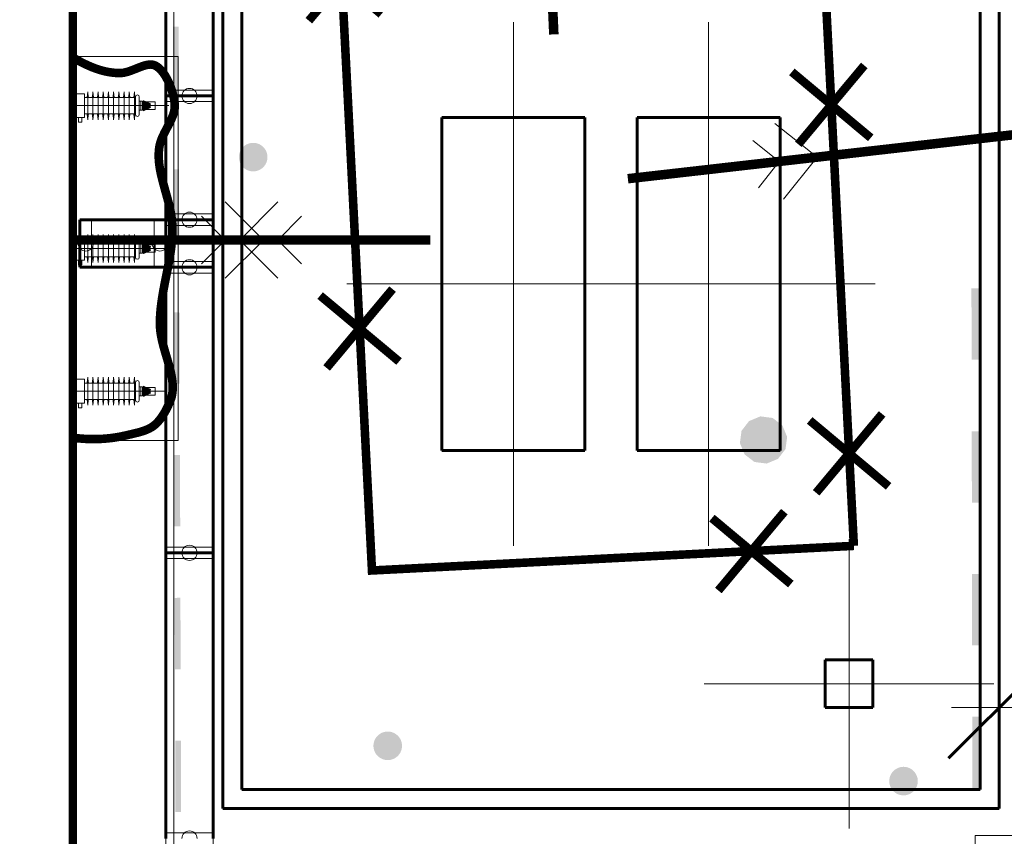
# Model space of a CAD drawing. Header units: millimetres. Extents: x 0 to 420, y 0 to 297.
# Tile 8 of 43: x 93 to 113, y 173 to 191. Entities that reach past the tile are written whole.
import ezdxf

# ---------------------------------------------------------------- set-up
doc = ezdxf.new("R2010")
doc.units = ezdxf.units.MM
for name, pattern in [('K5LT32769', [0]), ('K5LT32772', [0]), ('K5LT_AXLED', [15.063659, 10.563659, -1.5, 1.5, -1.5]), ('K5LT_BASIC', [0]), ('K5LT_DASHED', [6, 4, -2]), ('K5LT_THIN', [0])]:
    doc.linetypes.add(name, pattern=pattern)
for name, color, linetype in [('_К3 (маслоотвод)', 7, 'Continuous'), ('_привязки', 7, 'Continuous'), ('Системный слой', 7, 'Continuous')]:
    doc.layers.add(name, color=color, linetype=linetype)
for name, color, linetype, true_color in [('Демонтаж', 7, 'Continuous', 0x666666), ('План ПС', 7, 'Continuous', 0x666666), ('Существующее оборудование', 7, 'Continuous', 0x7f7f7f), ('Топосъемка', 7, 'Continuous', 0x7f7f7f)]:
    doc.layers.add(name, color=color, linetype=linetype, true_color=true_color)
doc.styles.add('KDIMTEXTSTYLE', font='txt', dxfattribs={"width": 0.96, "oblique": 15, "height": 5})
doc.dimstyles.new('KDIMSTYLE (0.00)', dxfattribs={"dimtxt": 5, "dimasz": 1, "dimexe": 2, "dimexo": 0, "dimgap": 1, "dimtad": 1, "dimlfac": 500, "dimtxsty": 'KDIMTEXTSTYLE', "dimsah": 1, "dimcen": 0, "dimdle": 1, "dimadec": 0, "dimazin": 0, "dimtfac": 0.667, "dimtmove": 0, "dimatfit": 3, "dimfxl": 0, "dimtvp": 1, "dimtolj": 1, "dimtzin": 0, "dimarcsym": 0})

# ---------------------------------------------------------------- blocks, each defined once
blk = doc.blocks.new('U31')
at = {"layer": 'План ПС', "linetype": 'K5LT_AXLED', "lineweight": 18}
for q in [(103.046, 190.462), (99.546, 184.962), (106.546, 184.962), (103.046, 179.462)]:
    blk.add_line((103.046, 184.962), q, dxfattribs=at)
blk = doc.blocks.new('U32')
at = {"layer": 'План ПС', "linetype": 'K5LT_AXLED', "lineweight": 18}
for q in [(107.146, 190.462), (103.646, 184.962), (110.646, 184.962), (107.146, 179.462)]:
    blk.add_line((107.146, 184.962), q, dxfattribs=at)
blk = doc.blocks.new('U33')
at = {"layer": 'План ПС', "linetype": 'K5LT_AXLED', "lineweight": 18}
for q in [(110.096, 179.602), (107.056, 176.562), (110.096, 173.522), (113.136, 176.562)]:
    blk.add_line((110.096, 176.562), q, dxfattribs=at)
blk = doc.blocks.new('U62')
at = {"layer": 'Существующее оборудование', "linetype": 'K5LT_THIN', "lineweight": 18}
blk.add_line((93.797, 229.662), (93.797, 169.515), dxfattribs=at)
blk = doc.blocks.new('U68')
at = {"layer": 'Существующее оборудование', "linetype": 'K5LT_THIN', "lineweight": 18}
for p, q in [((93.803, 189.738), (96.01, 189.738)), ((93.803, 181.676), (93.803, 189.738)), ((96.01, 189.738), (96.01, 181.676)), ((96.01, 181.676), (93.803, 181.676))]:
    blk.add_line(p, q, dxfattribs=at)
blk = doc.blocks.new('U80')
at = {"layer": 'Существующее оборудование', "linetype": 'K5LT_THIN', "lineweight": 18}
for p, q in [((93.802, 187.836), (93.802, 189.554)), ((93.802, 189.554), (93.822, 189.554)), ((93.822, 189.554), (93.822, 187.836)), ((93.822, 187.836), (93.802, 187.836))]:
    blk.add_line(p, q, dxfattribs=at)
blk = doc.blocks.new('U81')
at = {"layer": 'Существующее оборудование', "linetype": 'K5LT_THIN', "lineweight": 18}
for p, q in [((93.802, 184.794), (93.802, 186.615)), ((93.802, 186.615), (93.822, 186.615)), ((93.822, 186.615), (93.822, 184.794)), ((93.822, 184.794), (93.802, 184.794))]:
    blk.add_line(p, q, dxfattribs=at)
blk = doc.blocks.new('U82')
at = {"layer": 'Существующее оборудование', "linetype": 'K5LT_THIN', "lineweight": 18}
for p, q in [((93.802, 181.805), (93.802, 183.662)), ((93.802, 183.662), (93.822, 183.662)), ((93.822, 183.662), (93.822, 181.805)), ((93.822, 181.805), (93.802, 181.805))]:
    blk.add_line(p, q, dxfattribs=at)
blk = doc.blocks.new('U111')
at = {"layer": 'План ПС', "linetype": 'K5LT_THIN', "lineweight": 18}
blk.add_line((95.918, 231.383), (95.918, 167.053), dxfattribs=at)
blk = doc.blocks.new('U115')
at = {"layer": 'План ПС', "linetype": 'K5LT_BASIC', "lineweight": 60}
for p, q in [((101.546, 188.462), (104.546, 188.462)), ((101.546, 181.462), (101.546, 188.462)), ((104.546, 188.462), (104.546, 181.462)), ((104.546, 181.462), (101.546, 181.462))]:
    blk.add_line(p, q, dxfattribs=at)
blk = doc.blocks.new('U116')
at = {"layer": 'План ПС', "linetype": 'K5LT_BASIC', "lineweight": 60}
for p, q in [((105.646, 188.462), (108.646, 188.462)), ((105.646, 181.462), (105.646, 188.462)), ((108.646, 188.462), (108.646, 181.462)), ((108.646, 181.462), (105.646, 181.462))]:
    blk.add_line(p, q, dxfattribs=at)
blk = doc.blocks.new('U162')
at = {"layer": 'План ПС', "linetype": 'K5LT_BASIC', "lineweight": 60}
for p, q in [((95.745, 191.512), (95.745, 188.912)), ((96.745, 188.912), (96.745, 191.512)), ((95.745, 188.912), (96.745, 188.912)), ((96.745, 188.912), (95.745, 188.912)), ((95.745, 188.912), (95.745, 186.312)), ((96.745, 186.312), (96.745, 188.912)), ((93.945, 185.312), (93.945, 186.312)), ((93.945, 186.312), (95.745, 186.312)), ((95.745, 186.312), (96.745, 186.312)), ((95.745, 186.312), (95.745, 185.312)), ((96.745, 185.312), (96.745, 186.312)), ((95.745, 185.312), (93.945, 185.312)), ((95.745, 185.312), (96.745, 185.312)), ((95.745, 179.312), (95.745, 185.312)), ((96.745, 185.312), (96.745, 179.312)), ((96.745, 179.312), (95.745, 179.312)), ((95.745, 179.312), (96.745, 179.312)), ((95.745, 173.312), (95.745, 179.312)), ((96.745, 179.312), (96.745, 173.312))]:
    blk.add_line(p, q, dxfattribs=at)
at = {"layer": 'План ПС', "linetype": 'K5LT_THIN', "lineweight": 18}
for p, q in [((95.745, 189.032), (96.745, 189.032)), ((95.745, 188.792), (95.745, 189.032)), ((96.745, 189.032), (96.745, 188.792)), ((96.745, 188.792), (95.745, 188.792)), ((93.945, 185.312), (93.945, 186.312)), ((93.945, 186.312), (94.185, 186.312)), ((94.185, 186.312), (94.185, 185.312)), ((95.505, 185.312), (95.505, 186.312)), ((95.505, 186.312), (95.745, 186.312)), ((95.745, 186.432), (96.745, 186.432)), ((95.745, 186.192), (95.745, 186.432)), ((95.745, 186.312), (95.745, 185.312)), ((96.745, 186.432), (96.745, 186.192)), ((96.745, 186.192), (95.745, 186.192)), ((94.185, 185.312), (93.945, 185.312)), ((95.745, 185.312), (95.505, 185.312)), ((95.745, 185.432), (96.745, 185.432)), ((95.745, 185.192), (95.745, 185.432)), ((96.745, 185.432), (96.745, 185.192)), ((96.745, 185.192), (95.745, 185.192)), ((95.745, 179.432), (96.745, 179.432)), ((95.745, 179.192), (95.745, 179.432)), ((96.745, 179.432), (96.745, 179.192)), ((96.745, 179.192), (95.745, 179.192)), ((95.745, 173.432), (96.745, 173.432)), ((95.745, 173.192), (95.745, 173.432)), ((96.745, 173.432), (96.745, 173.192))]:
    blk.add_line(p, q, dxfattribs=at)
at = {"layer": 'План ПС', "linetype": 'K5LT_DASHED', "lineweight": 18}
for p, q in [((120.745, 173.372), (112.745, 173.372)), ((112.745, 173.372), (112.745, 172.252))]:
    blk.add_line(p, q, dxfattribs=at)
at = {"layer": 'План ПС', "linetype": 'K5LT_THIN', "lineweight": 18}
for centre, start, end in [((96.245, 188.912), 0, 180), ((96.245, 188.912), 180, 0), ((96.245, 186.312), 0, 180), ((96.245, 186.312), 180, 0), ((94.065, 185.812), 0, 180), ((95.625, 185.812), 0, 180), ((94.065, 185.812), 180, 0), ((95.625, 185.812), 180, 0), ((96.245, 185.312), 0, 180), ((96.245, 185.312), 180, 0), ((96.245, 179.312), 0, 180), ((96.245, 179.312), 180, 0), ((96.245, 173.312), 0, 180)]:
    blk.add_arc(centre, 0.159, start, end, dxfattribs=at)
blk = doc.blocks.new('U165')
at = {"layer": 'Топосъемка'}
blk.add_hatch(color=256, dxfattribs=at).paths.add_polyline_path([(97.688, 187.346), (97.716, 187.358), (97.743, 187.374), (97.768, 187.391), (97.792, 187.412), (97.813, 187.435), (97.831, 187.459), (97.847, 187.486), (97.86, 187.514), (97.871, 187.543), (97.878, 187.573), (97.882, 187.604), (97.883, 187.635), (97.88, 187.666), (97.875, 187.696), (97.866, 187.726), (97.854, 187.755), (97.84, 187.782), (97.822, 187.808), (97.802, 187.831), (97.78, 187.853), (97.756, 187.872), (97.73, 187.889), (97.702, 187.902), (97.673, 187.913), (97.643, 187.921), (97.612, 187.926), (97.581, 187.927), (97.55, 187.925), (97.52, 187.92), (97.49, 187.912), (97.478, 187.908), (97.449, 187.896), (97.422, 187.881), (97.397, 187.863), (97.374, 187.842), (97.353, 187.82), (97.334, 187.795), (97.318, 187.768), (97.305, 187.74), (97.295, 187.711), (97.288, 187.681), (97.284, 187.65), (97.283, 187.619), (97.285, 187.588), (97.291, 187.558), (97.299, 187.528), (97.311, 187.5), (97.326, 187.472), (97.343, 187.447), (97.363, 187.423), (97.385, 187.401), (97.41, 187.382), (97.436, 187.366), (97.463, 187.352), (97.493, 187.341), (97.522, 187.333), (97.553, 187.329), (97.584, 187.327), (97.615, 187.329), (97.646, 187.334), (97.675, 187.342)])
blk = doc.blocks.new('U173')
at = {"layer": 'Топосъемка'}
blk.add_hatch(color=256, dxfattribs=at).paths.add_polyline_path([(100.513, 174.977), (100.541, 174.989), (100.568, 175.004), (100.594, 175.022), (100.617, 175.043), (100.638, 175.065), (100.657, 175.09), (100.673, 175.117), (100.686, 175.145), (100.696, 175.174), (100.703, 175.204), (100.707, 175.235), (100.708, 175.266), (100.705, 175.297), (100.7, 175.327), (100.691, 175.357), (100.68, 175.385), (100.665, 175.413), (100.648, 175.438), (100.628, 175.462), (100.605, 175.484), (100.581, 175.503), (100.555, 175.519), (100.527, 175.533), (100.498, 175.544), (100.468, 175.552), (100.438, 175.556), (100.407, 175.558), (100.376, 175.556), (100.345, 175.551), (100.315, 175.543), (100.303, 175.539), (100.275, 175.527), (100.248, 175.511), (100.222, 175.494), (100.199, 175.473), (100.178, 175.45), (100.159, 175.426), (100.143, 175.399), (100.13, 175.371), (100.12, 175.342), (100.113, 175.312), (100.109, 175.281), (100.108, 175.25), (100.11, 175.219), (100.116, 175.189), (100.125, 175.159), (100.136, 175.13), (100.151, 175.103), (100.168, 175.077), (100.188, 175.054), (100.211, 175.032), (100.235, 175.013), (100.261, 174.996), (100.289, 174.983), (100.318, 174.972), (100.348, 174.964), (100.378, 174.959), (100.409, 174.958), (100.44, 174.96), (100.471, 174.964), (100.501, 174.973)])
blk = doc.blocks.new('U197')
at = {"layer": 'Топосъемка'}
blk.add_hatch(color=256, dxfattribs=at).paths.add_polyline_path([(111.344, 174.236), (111.372, 174.248), (111.399, 174.263), (111.424, 174.281), (111.448, 174.301), (111.469, 174.324), (111.487, 174.349), (111.503, 174.375), (111.517, 174.403), (111.527, 174.433), (111.534, 174.463), (111.538, 174.493), (111.539, 174.524), (111.536, 174.555), (111.531, 174.586), (111.522, 174.615), (111.51, 174.644), (111.496, 174.671), (111.478, 174.697), (111.458, 174.721), (111.436, 174.742), (111.412, 174.762), (111.386, 174.778), (111.358, 174.792), (111.329, 174.803), (111.299, 174.811), (111.268, 174.815), (111.237, 174.817), (111.206, 174.815), (111.176, 174.81), (111.146, 174.802), (111.134, 174.798), (111.105, 174.785), (111.078, 174.77), (111.053, 174.752), (111.03, 174.732), (111.009, 174.709), (110.99, 174.684), (110.974, 174.658), (110.961, 174.63), (110.951, 174.601), (110.944, 174.57), (110.94, 174.54), (110.939, 174.509), (110.941, 174.478), (110.947, 174.447), (110.956, 174.418), (110.967, 174.389), (110.982, 174.362), (110.999, 174.336), (111.019, 174.312), (111.041, 174.291), (111.066, 174.272), (111.092, 174.255), (111.12, 174.241), (111.149, 174.23), (111.179, 174.223), (111.209, 174.218), (111.24, 174.217), (111.271, 174.218), (111.302, 174.223), (111.332, 174.231)])
blk = doc.blocks.new('U232')
at = {"layer": 'Топосъемка'}
blk.add_hatch(color=256, dxfattribs=at).paths.add_polyline_path([(108.234, 182.18), (107.995, 182.081), (107.837, 181.876), (107.803, 181.619), (107.902, 181.38), (108.108, 181.222), (108.364, 181.188), (108.603, 181.287), (108.761, 181.493), (108.795, 181.749), (108.696, 181.988), (108.491, 182.146)])
blk = doc.blocks.new('U261')
at = {"layer": 'Топосъемка', "linetype": 'K5LT32772', "lineweight": 20}
for p, q in [((109.425, 187.627), (108.539, 188.331)), ((108.076, 187.976), (108.63, 187.536)), ((105.947, 187.23), (109.425, 187.627)), ((108.63, 187.536), (108.19, 186.983)), ((108.72, 186.741), (109.425, 187.627))]:
    blk.add_line(p, q, dxfattribs=at)
blk = doc.blocks.new('U263')
at = {"layer": 'Топосъемка', "linetype": 'K5LT32772', "lineweight": 20}
for p, q in [((96.996, 186.685), (97.796, 185.885)), ((96.996, 185.885), (96.496, 186.385)), ((94.296, 185.885), (97.796, 185.885)), ((96.496, 185.385), (96.996, 185.885)), ((97.796, 185.885), (96.996, 185.085))]:
    blk.add_line(p, q, dxfattribs=at)
blk = doc.blocks.new('U264')
at = {"layer": 'Топосъемка', "linetype": 'K5LT32772', "lineweight": 20}
for p, q in [((98.1, 186.685), (97.3, 185.885)), ((98.1, 185.885), (98.6, 186.385)), ((97.3, 185.885), (98.1, 185.085)), ((100.8, 185.885), (97.3, 185.885)), ((98.6, 185.385), (98.1, 185.885))]:
    blk.add_line(p, q, dxfattribs=at)
blk = doc.blocks.new('U327')
at = {"layer": 'План ПС', "linetype": 'K5LT_BASIC', "lineweight": 60}
for p, q in [((96.945, 195.341), (113.245, 195.341)), ((96.945, 173.941), (96.945, 195.341)), ((113.245, 195.341), (113.245, 173.941)), ((113.245, 173.941), (96.945, 173.941))]:
    blk.add_line(p, q, dxfattribs=at)
blk = doc.blocks.new('U329')
at = {"layer": 'План ПС', "linetype": 'K5LT_AXLED', "lineweight": 18}
for q in [(110.096, 179.062), (107.596, 176.562), (112.596, 176.562), (110.096, 174.062)]:
    blk.add_line((110.096, 176.562), q, dxfattribs=at)
at = {"layer": 'План ПС', "linetype": 'K5LT_BASIC', "lineweight": 60}
for p, q in [((110.596, 177.062), (109.596, 177.062)), ((109.596, 177.062), (109.596, 176.062)), ((110.596, 176.062), (110.596, 177.062)), ((109.596, 176.062), (110.596, 176.062))]:
    blk.add_line(p, q, dxfattribs=at)
blk = doc.blocks.new('KDIMARROW_03')
at = {"layer": '_К3 (маслоотвод)', "color": 0, "linetype": 'K5LT_THIN', "lineweight": 18}
blk.add_line((0, 0), (-1, 0), dxfattribs=at)
at = {"layer": 'Системный слой', "color": 0, "linetype": 'K5LT_BASIC', "lineweight": 60}
blk.add_line((-1.061, -1.061), (1.061, 1.061), dxfattribs=at)
at = {"layer": 'Системный слой', "color": 0, "linetype": 'K5LT_THIN', "lineweight": 18}
blk.add_line((0, 0), (2, 0), dxfattribs=at)

msp = doc.modelspace()

# ---------------------------------------------------------------- hatches: boundary and pattern name
at = {"layer": 'Топосъемка'}
for points in [[(96.018442, 190.367172), (95.898452, 190.367183), (95.898386, 189.576018), (95.898374, 189.575822), (95.900693, 188.867004), (96.020687, 188.867378), (96.018377, 189.576115)], [(96.025566, 187.367394), (95.905579, 187.367), (95.910439, 185.867008), (96.030452, 185.867391)], [(112.815377, 184.868248), (112.665389, 184.867966), (112.668263, 183.367954), (112.818263, 183.368262)], [(96.03533, 184.367406), (95.915318, 184.367024), (95.920203, 182.86702), (96.040209, 182.867422)], [(112.821138, 181.868251), (112.67113, 181.867961), (112.674017, 180.367974), (112.824005, 180.368258)], [(96.045094, 181.367418), (95.925082, 181.367035), (95.929967, 179.867032), (96.049973, 179.867433)], [(112.826898, 178.868253), (112.676892, 178.867963), (112.679759, 177.36797), (112.829766, 177.36826)], [(96.054851, 178.367449), (95.934846, 178.367047), (95.939724, 176.867062), (96.059718, 176.867438)], [(112.832633, 175.868267), (112.682645, 175.867984), (112.68552, 174.367973), (112.835526, 174.368262)], [(96.064597, 175.367453), (95.94461, 175.367059), (95.949488, 173.867074), (96.069476, 173.867469)]]:
    msp.add_hatch(color=256, dxfattribs=at).paths.add_polyline_path(points)

# ---------------------------------------------------------------- linework, layer by layer
at = {"layer": 'Демонтаж', "linetype": 'K5LT_THIN', "const_width": 0.18}
for points in [[(98.615516, 192.014281), (100.272591, 190.628749), (99.444054, 191.321515), (100.13682, 192.150053), (98.751287, 190.492977)], [(108.893704, 189.417372), (110.55078, 188.031839), (109.722242, 188.724606), (110.415008, 189.553143), (109.029476, 187.896068)], [(98.988641, 184.718084), (100.645717, 183.332551), (99.817179, 184.025317), (100.509945, 184.853855), (99.124412, 183.196779)], [(109.268166, 182.095028), (110.925242, 180.709495), (110.096704, 181.402262), (110.789471, 182.230799), (109.403938, 180.573724)], [(107.215189, 180.04205), (108.872264, 178.656517), (108.043726, 179.349284), (108.736493, 180.177821), (107.35096, 178.520746)]]:
    msp.add_lwpolyline(points, dxfattribs=at)
at = {"layer": 'План ПС', "linetype": 'K5LT_BASIC', "lineweight": 60}
for p, q in [((97.345274, 174.340967), (97.345274, 194.940967)), ((112.845274, 194.940967), (112.845274, 174.340967)), ((112.845274, 174.340967), (97.345274, 174.340967))]:
    msp.add_line(p, q, dxfattribs=at)
at = {"layer": 'Существующее оборудование', "linetype": 'K5LT_THIN', "lineweight": 18}
for p, q in [((93.802483, 188.28883), (93.802483, 189.12883)), ((93.822483, 189.12883), (93.852483, 189.12883)), ((93.852483, 189.12883), (93.852483, 188.28883)), ((94.097048, 188.889771), (94.107847, 189.001516)), ((94.107847, 189.001516), (94.107847, 188.412974)), ((94.107847, 189.001516), (94.107847, 188.412974)), ((94.118645, 188.889771), (94.107847, 189.001516)), ((94.206065, 188.889771), (94.216863, 189.001516)), ((94.216863, 189.001516), (94.216863, 188.412974)), ((94.227662, 188.889771), (94.216863, 189.001516)), ((94.315082, 188.889771), (94.32588, 189.001516)), ((94.32588, 189.001516), (94.32588, 188.412974)), ((94.336679, 188.889771), (94.32588, 189.001516)), ((94.424099, 188.889771), (94.434897, 189.001516)), ((94.434897, 189.001516), (94.434897, 188.412974)), ((94.445695, 188.889771), (94.434897, 189.001516)), ((94.533115, 188.889771), (94.543914, 189.001516)), ((94.543914, 189.001516), (94.543914, 188.412974)), ((94.554712, 188.889771), (94.543914, 189.001516)), ((94.642132, 188.889771), (94.65293, 189.001516)), ((94.65293, 189.001516), (94.65293, 188.412974)), ((94.663729, 188.889771), (94.65293, 189.001516)), ((94.751149, 188.889771), (94.761947, 189.001516)), ((94.761947, 189.001516), (94.761947, 188.412974)), ((94.772746, 188.889771), (94.761947, 189.001516)), ((94.860166, 188.889771), (94.870964, 189.001516)), ((94.870964, 189.001516), (94.870964, 188.412974)), ((94.881762, 188.889771), (94.870964, 189.001516)), ((94.969182, 188.889771), (94.979981, 189.001516)), ((94.979981, 189.001516), (94.979981, 188.412974)), ((94.990779, 188.889771), (94.979981, 189.001516)), ((95.078199, 188.889771), (95.088997, 189.001516)), ((95.088997, 189.001516), (95.088997, 188.412974)), ((95.099796, 188.889771), (95.088997, 189.001516)), ((93.802483, 188.90883), (93.802483, 188.50883)), ((93.852483, 188.45883), (93.852483, 188.95883)), ((93.852483, 188.95883), (94.042483, 188.95883)), ((94.087095, 188.880733), (94.042436, 188.880733)), ((94.042483, 188.95883), (94.042483, 188.45883)), ((94.162355, 188.880733), (94.128599, 188.880733)), ((94.196111, 188.880733), (94.162355, 188.880733)), ((94.271372, 188.880733), (94.237615, 188.880733)), ((94.305128, 188.880733), (94.271372, 188.880733)), ((94.380389, 188.880733), (94.346632, 188.880733)), ((94.414145, 188.880733), (94.380389, 188.880733)), ((94.489405, 188.880733), (94.455649, 188.880733)), ((94.523162, 188.880733), (94.489405, 188.880733)), ((94.598422, 188.880733), (94.564666, 188.880733)), ((94.632178, 188.880733), (94.598422, 188.880733)), ((94.707439, 188.880733), (94.673682, 188.880733)), ((94.741195, 188.880733), (94.707439, 188.880733)), ((94.816456, 188.880733), (94.782699, 188.880733)), ((94.850212, 188.880733), (94.816456, 188.880733)), ((94.925472, 188.880733), (94.891716, 188.880733)), ((94.959229, 188.880733), (94.925472, 188.880733)), ((94.959229, 188.880733), (94.925472, 188.880733)), ((95.034489, 188.880733), (95.000733, 188.880733)), ((95.068245, 188.880733), (95.034489, 188.880733)), ((95.114419, 188.880733), (95.109749, 188.880733)), ((95.114419, 188.894769), (95.114419, 188.519721)), ((95.191751, 188.894769), (95.191751, 188.519721)), ((95.191751, 188.611237), (95.191751, 188.803253)), ((95.191751, 188.803253), (95.248366, 188.803253)), ((95.225059, 188.803253), (95.225059, 188.611237)), ((95.258366, 188.793253), (95.258366, 188.621237)), ((95.406167, 188.787245), (95.258366, 188.787245)), ((95.356751, 188.787245), (95.356751, 188.627245)), ((95.526751, 188.787245), (95.356751, 188.787245)), ((95.526751, 188.787245), (95.526751, 188.627245)), ((95.248366, 188.611237), (95.191751, 188.611237)), ((95.406167, 188.627245), (95.258366, 188.627245)), ((95.526751, 188.627245), (95.356751, 188.627245)), ((94.042483, 188.45883), (93.852483, 188.45883)), ((93.912483, 188.36683), (93.912483, 188.45883)), ((93.912483, 188.45883), (93.982483, 188.45883)), ((93.974483, 188.35883), (93.920483, 188.35883)), ((93.982483, 188.45883), (93.982483, 188.36683)), ((94.087095, 188.533757), (94.042228, 188.533757)), ((94.097048, 188.524719), (94.107847, 188.412974)), ((94.118645, 188.524719), (94.107847, 188.412974)), ((94.162355, 188.533757), (94.128599, 188.533757)), ((94.196111, 188.533757), (94.162355, 188.533757)), ((94.206065, 188.524719), (94.216863, 188.412974)), ((94.227662, 188.524719), (94.216863, 188.412974)), ((94.271372, 188.533757), (94.237615, 188.533757)), ((94.305128, 188.533757), (94.271372, 188.533757)), ((94.315082, 188.524719), (94.32588, 188.412974)), ((94.336679, 188.524719), (94.32588, 188.412974)), ((94.380389, 188.533757), (94.346632, 188.533757)), ((94.414145, 188.533757), (94.380389, 188.533757)), ((94.424099, 188.524719), (94.434897, 188.412974)), ((94.445695, 188.524719), (94.434897, 188.412974)), ((94.489405, 188.533757), (94.455649, 188.533757)), ((94.523162, 188.533757), (94.489405, 188.533757)), ((94.533115, 188.524719), (94.543914, 188.412974)), ((94.554712, 188.524719), (94.543914, 188.412974)), ((94.598422, 188.533757), (94.564666, 188.533757)), ((94.632178, 188.533757), (94.598422, 188.533757)), ((94.642132, 188.524719), (94.65293, 188.412974)), ((94.663729, 188.524719), (94.65293, 188.412974)), ((94.707439, 188.533757), (94.673682, 188.533757)), ((94.741195, 188.533757), (94.707439, 188.533757)), ((94.751149, 188.524719), (94.761947, 188.412974)), ((94.772746, 188.524719), (94.761947, 188.412974)), ((94.816456, 188.533757), (94.782699, 188.533757)), ((94.850212, 188.533757), (94.816456, 188.533757)), ((94.860166, 188.524719), (94.870964, 188.412974)), ((94.881762, 188.524719), (94.870964, 188.412974)), ((94.925472, 188.533757), (94.891716, 188.533757)), ((94.959229, 188.533757), (94.925472, 188.533757)), ((94.959229, 188.533757), (94.925472, 188.533757)), ((94.969182, 188.524719), (94.979981, 188.412974)), ((94.990779, 188.524719), (94.979981, 188.412974)), ((95.034489, 188.533757), (95.000733, 188.533757)), ((95.068245, 188.533757), (95.034489, 188.533757)), ((95.078199, 188.524719), (95.088997, 188.412974)), ((95.099796, 188.524719), (95.088997, 188.412974)), ((95.114419, 188.533757), (95.109749, 188.533757)), ((93.852483, 188.28883), (93.822483, 188.28883)), ((93.802483, 185.28883), (93.802483, 186.12883)), ((93.822483, 186.12883), (93.852483, 186.12883)), ((93.852483, 186.12883), (93.852483, 185.28883)), ((93.802483, 185.90883), (93.802483, 185.50883)), ((93.852483, 185.45883), (93.852483, 185.95883)), ((93.852483, 185.95883), (94.042483, 185.95883)), ((94.087095, 185.880733), (94.042436, 185.880733)), ((94.042483, 185.95883), (94.042483, 185.45883)), ((94.097048, 185.889771), (94.107847, 186.001516)), ((94.107847, 186.001516), (94.107847, 185.412974)), ((94.107847, 186.001516), (94.107847, 185.412974)), ((94.118645, 185.889771), (94.107847, 186.001516)), ((94.162355, 185.880733), (94.128599, 185.880733)), ((94.196111, 185.880733), (94.162355, 185.880733)), ((94.206065, 185.889771), (94.216863, 186.001516)), ((94.216863, 186.001516), (94.216863, 185.412974)), ((94.227662, 185.889771), (94.216863, 186.001516)), ((94.271372, 185.880733), (94.237615, 185.880733)), ((94.305128, 185.880733), (94.271372, 185.880733)), ((94.315082, 185.889771), (94.32588, 186.001516)), ((94.32588, 186.001516), (94.32588, 185.412974)), ((94.336679, 185.889771), (94.32588, 186.001516)), ((94.380389, 185.880733), (94.346632, 185.880733)), ((94.414145, 185.880733), (94.380389, 185.880733)), ((94.424099, 185.889771), (94.434897, 186.001516)), ((94.434897, 186.001516), (94.434897, 185.412974)), ((94.445695, 185.889771), (94.434897, 186.001516)), ((94.489405, 185.880733), (94.455649, 185.880733)), ((94.523162, 185.880733), (94.489405, 185.880733)), ((94.533115, 185.889771), (94.543914, 186.001516)), ((94.543914, 186.001516), (94.543914, 185.412974)), ((94.554712, 185.889771), (94.543914, 186.001516)), ((94.598422, 185.880733), (94.564666, 185.880733)), ((94.632178, 185.880733), (94.598422, 185.880733)), ((94.642132, 185.889771), (94.65293, 186.001516)), ((94.65293, 186.001516), (94.65293, 185.412974)), ((94.663729, 185.889771), (94.65293, 186.001516)), ((94.707439, 185.880733), (94.673682, 185.880733)), ((94.741195, 185.880733), (94.707439, 185.880733)), ((94.751149, 185.889771), (94.761947, 186.001516)), ((94.761947, 186.001516), (94.761947, 185.412974)), ((94.772746, 185.889771), (94.761947, 186.001516)), ((94.816456, 185.880733), (94.782699, 185.880733)), ((94.850212, 185.880733), (94.816456, 185.880733)), ((94.860166, 185.889771), (94.870964, 186.001516)), ((94.870964, 186.001516), (94.870964, 185.412974)), ((94.881762, 185.889771), (94.870964, 186.001516)), ((94.925472, 185.880733), (94.891716, 185.880733)), ((94.959229, 185.880733), (94.925472, 185.880733)), ((94.959229, 185.880733), (94.925472, 185.880733)), ((94.969182, 185.889771), (94.979981, 186.001516)), ((94.979981, 186.001516), (94.979981, 185.412974)), ((94.990779, 185.889771), (94.979981, 186.001516)), ((95.034489, 185.880733), (95.000733, 185.880733)), ((95.068245, 185.880733), (95.034489, 185.880733)), ((95.078199, 185.889771), (95.088997, 186.001516)), ((95.088997, 186.001516), (95.088997, 185.412974)), ((95.099796, 185.889771), (95.088997, 186.001516)), ((95.114419, 185.880733), (95.109749, 185.880733)), ((95.114419, 185.894769), (95.114419, 185.519721)), ((95.191751, 185.894769), (95.191751, 185.519721)), ((95.191751, 185.611237), (95.191751, 185.803253)), ((95.191751, 185.803253), (95.248366, 185.803253)), ((95.225059, 185.803253), (95.225059, 185.611237)), ((95.258366, 185.793253), (95.258366, 185.621237)), ((95.406167, 185.787245), (95.258366, 185.787245)), ((95.356751, 185.787245), (95.356751, 185.627245)), ((95.526751, 185.787245), (95.356751, 185.787245)), ((95.526751, 185.787245), (95.526751, 185.627245)), ((94.042483, 185.45883), (93.852483, 185.45883)), ((93.912483, 185.36683), (93.912483, 185.45883)), ((93.912483, 185.45883), (93.982483, 185.45883)), ((93.982483, 185.45883), (93.982483, 185.36683)), ((94.087095, 185.533757), (94.042228, 185.533757)), ((94.097048, 185.524719), (94.107847, 185.412974)), ((94.118645, 185.524719), (94.107847, 185.412974)), ((94.162355, 185.533757), (94.128599, 185.533757)), ((94.196111, 185.533757), (94.162355, 185.533757)), ((94.206065, 185.524719), (94.216863, 185.412974)), ((94.227662, 185.524719), (94.216863, 185.412974)), ((94.271372, 185.533757), (94.237615, 185.533757)), ((94.305128, 185.533757), (94.271372, 185.533757)), ((94.315082, 185.524719), (94.32588, 185.412974)), ((94.336679, 185.524719), (94.32588, 185.412974)), ((94.380389, 185.533757), (94.346632, 185.533757)), ((94.414145, 185.533757), (94.380389, 185.533757)), ((94.424099, 185.524719), (94.434897, 185.412974)), ((94.445695, 185.524719), (94.434897, 185.412974)), ((94.489405, 185.533757), (94.455649, 185.533757)), ((94.523162, 185.533757), (94.489405, 185.533757)), ((94.533115, 185.524719), (94.543914, 185.412974)), ((94.554712, 185.524719), (94.543914, 185.412974)), ((94.598422, 185.533757), (94.564666, 185.533757)), ((94.632178, 185.533757), (94.598422, 185.533757)), ((94.642132, 185.524719), (94.65293, 185.412974)), ((94.663729, 185.524719), (94.65293, 185.412974)), ((94.707439, 185.533757), (94.673682, 185.533757)), ((94.741195, 185.533757), (94.707439, 185.533757)), ((94.751149, 185.524719), (94.761947, 185.412974)), ((94.772746, 185.524719), (94.761947, 185.412974)), ((94.816456, 185.533757), (94.782699, 185.533757)), ((94.850212, 185.533757), (94.816456, 185.533757)), ((94.860166, 185.524719), (94.870964, 185.412974)), ((94.881762, 185.524719), (94.870964, 185.412974)), ((94.925472, 185.533757), (94.891716, 185.533757)), ((94.959229, 185.533757), (94.925472, 185.533757)), ((94.959229, 185.533757), (94.925472, 185.533757)), ((94.969182, 185.524719), (94.979981, 185.412974)), ((94.990779, 185.524719), (94.979981, 185.412974)), ((95.034489, 185.533757), (95.000733, 185.533757)), ((95.068245, 185.533757), (95.034489, 185.533757)), ((95.078199, 185.524719), (95.088997, 185.412974)), ((95.099796, 185.524719), (95.088997, 185.412974)), ((95.114419, 185.533757), (95.109749, 185.533757)), ((95.248366, 185.611237), (95.191751, 185.611237)), ((95.406167, 185.627245), (95.258366, 185.627245)), ((95.526751, 185.627245), (95.356751, 185.627245)), ((93.852483, 185.28883), (93.822483, 185.28883)), ((93.974483, 185.35883), (93.920483, 185.35883)), ((93.802483, 182.28883), (93.802483, 183.12883)), ((93.822483, 183.12883), (93.852483, 183.12883)), ((93.852483, 183.12883), (93.852483, 182.28883)), ((94.097048, 182.889771), (94.107847, 183.001516)), ((94.107847, 183.001516), (94.107847, 182.412974)), ((94.107847, 183.001516), (94.107847, 182.412974)), ((94.118645, 182.889771), (94.107847, 183.001516)), ((94.206065, 182.889771), (94.216863, 183.001516)), ((94.216863, 183.001516), (94.216863, 182.412974)), ((94.227662, 182.889771), (94.216863, 183.001516)), ((94.315082, 182.889771), (94.32588, 183.001516)), ((94.32588, 183.001516), (94.32588, 182.412974)), ((94.336679, 182.889771), (94.32588, 183.001516)), ((94.424099, 182.889771), (94.434897, 183.001516)), ((94.434897, 183.001516), (94.434897, 182.412974)), ((94.445695, 182.889771), (94.434897, 183.001516)), ((94.533115, 182.889771), (94.543914, 183.001516)), ((94.543914, 183.001516), (94.543914, 182.412974)), ((94.554712, 182.889771), (94.543914, 183.001516)), ((94.642132, 182.889771), (94.65293, 183.001516)), ((94.65293, 183.001516), (94.65293, 182.412974)), ((94.663729, 182.889771), (94.65293, 183.001516)), ((94.751149, 182.889771), (94.761947, 183.001516)), ((94.761947, 183.001516), (94.761947, 182.412974)), ((94.772746, 182.889771), (94.761947, 183.001516)), ((94.860166, 182.889771), (94.870964, 183.001516)), ((94.870964, 183.001516), (94.870964, 182.412974)), ((94.881762, 182.889771), (94.870964, 183.001516)), ((94.969182, 182.889771), (94.979981, 183.001516)), ((94.979981, 183.001516), (94.979981, 182.412974)), ((94.990779, 182.889771), (94.979981, 183.001516)), ((95.078199, 182.889771), (95.088997, 183.001516)), ((95.088997, 183.001516), (95.088997, 182.412974)), ((95.099796, 182.889771), (95.088997, 183.001516)), ((93.802483, 182.90883), (93.802483, 182.50883)), ((93.852483, 182.45883), (93.852483, 182.95883)), ((93.852483, 182.95883), (94.042483, 182.95883)), ((94.087095, 182.880733), (94.042436, 182.880733)), ((94.042483, 182.95883), (94.042483, 182.45883)), ((94.162355, 182.880733), (94.128599, 182.880733)), ((94.196111, 182.880733), (94.162355, 182.880733)), ((94.271372, 182.880733), (94.237615, 182.880733)), ((94.305128, 182.880733), (94.271372, 182.880733)), ((94.380389, 182.880733), (94.346632, 182.880733)), ((94.414145, 182.880733), (94.380389, 182.880733)), ((94.489405, 182.880733), (94.455649, 182.880733)), ((94.523162, 182.880733), (94.489405, 182.880733)), ((94.598422, 182.880733), (94.564666, 182.880733)), ((94.632178, 182.880733), (94.598422, 182.880733)), ((94.707439, 182.880733), (94.673682, 182.880733)), ((94.741195, 182.880733), (94.707439, 182.880733)), ((94.816456, 182.880733), (94.782699, 182.880733)), ((94.850212, 182.880733), (94.816456, 182.880733)), ((94.925472, 182.880733), (94.891716, 182.880733)), ((94.959229, 182.880733), (94.925472, 182.880733)), ((94.959229, 182.880733), (94.925472, 182.880733)), ((95.034489, 182.880733), (95.000733, 182.880733)), ((95.068245, 182.880733), (95.034489, 182.880733)), ((95.114419, 182.880733), (95.109749, 182.880733)), ((95.114419, 182.894769), (95.114419, 182.519721)), ((95.191751, 182.894769), (95.191751, 182.519721)), ((95.191751, 182.611237), (95.191751, 182.803253)), ((95.191751, 182.803253), (95.248366, 182.803253)), ((95.225059, 182.803253), (95.225059, 182.611237)), ((95.258366, 182.793253), (95.258366, 182.621237)), ((95.406167, 182.787245), (95.258366, 182.787245)), ((95.356751, 182.787245), (95.356751, 182.627245)), ((95.526751, 182.787245), (95.356751, 182.787245)), ((95.526751, 182.787245), (95.526751, 182.627245)), ((95.248366, 182.611237), (95.191751, 182.611237)), ((95.406167, 182.627245), (95.258366, 182.627245)), ((95.526751, 182.627245), (95.356751, 182.627245)), ((94.042483, 182.45883), (93.852483, 182.45883)), ((93.912483, 182.36683), (93.912483, 182.45883)), ((93.912483, 182.45883), (93.982483, 182.45883)), ((93.974483, 182.35883), (93.920483, 182.35883)), ((93.982483, 182.45883), (93.982483, 182.36683)), ((94.087095, 182.533757), (94.042228, 182.533757)), ((94.097048, 182.524719), (94.107847, 182.412974)), ((94.118645, 182.524719), (94.107847, 182.412974)), ((94.162355, 182.533757), (94.128599, 182.533757)), ((94.196111, 182.533757), (94.162355, 182.533757)), ((94.206065, 182.524719), (94.216863, 182.412974)), ((94.227662, 182.524719), (94.216863, 182.412974)), ((94.271372, 182.533757), (94.237615, 182.533757)), ((94.305128, 182.533757), (94.271372, 182.533757)), ((94.315082, 182.524719), (94.32588, 182.412974)), ((94.336679, 182.524719), (94.32588, 182.412974)), ((94.380389, 182.533757), (94.346632, 182.533757)), ((94.414145, 182.533757), (94.380389, 182.533757)), ((94.424099, 182.524719), (94.434897, 182.412974)), ((94.445695, 182.524719), (94.434897, 182.412974)), ((94.489405, 182.533757), (94.455649, 182.533757)), ((94.523162, 182.533757), (94.489405, 182.533757)), ((94.533115, 182.524719), (94.543914, 182.412974)), ((94.554712, 182.524719), (94.543914, 182.412974)), ((94.598422, 182.533757), (94.564666, 182.533757)), ((94.632178, 182.533757), (94.598422, 182.533757)), ((94.642132, 182.524719), (94.65293, 182.412974)), ((94.663729, 182.524719), (94.65293, 182.412974)), ((94.707439, 182.533757), (94.673682, 182.533757)), ((94.741195, 182.533757), (94.707439, 182.533757)), ((94.751149, 182.524719), (94.761947, 182.412974)), ((94.772746, 182.524719), (94.761947, 182.412974)), ((94.816456, 182.533757), (94.782699, 182.533757)), ((94.850212, 182.533757), (94.816456, 182.533757)), ((94.860166, 182.524719), (94.870964, 182.412974)), ((94.881762, 182.524719), (94.870964, 182.412974)), ((94.925472, 182.533757), (94.891716, 182.533757)), ((94.959229, 182.533757), (94.925472, 182.533757)), ((94.959229, 182.533757), (94.925472, 182.533757)), ((94.969182, 182.524719), (94.979981, 182.412974)), ((94.990779, 182.524719), (94.979981, 182.412974)), ((95.034489, 182.533757), (95.000733, 182.533757)), ((95.068245, 182.533757), (95.034489, 182.533757)), ((95.078199, 182.524719), (95.088997, 182.412974)), ((95.099796, 182.524719), (95.088997, 182.412974)), ((95.114419, 182.533757), (95.109749, 182.533757)), ((93.852483, 182.28883), (93.822483, 182.28883))]:
    msp.add_line(p, q, dxfattribs=at)
at = {"layer": 'Существующее оборудование', "linetype": 'K5LT_AXLED', "lineweight": 18}
for p, q in [((93.802483, 188.70883), (95.810507, 188.70883)), ((93.802483, 185.70883), (95.763394, 185.70883)), ((93.802483, 182.70883), (95.763394, 182.70883))]:
    msp.add_line(p, q, dxfattribs=at)
at = {"layer": 'Существующее оборудование', "linetype": 'K5LT_THIN', "const_width": 0.18}
for points in [[(93.8038, 181.730412), (93.905495, 181.718621), (94.006456, 181.709984), (94.106686, 181.704499), (94.20619, 181.702161), (94.304969, 181.702968), (94.403027, 181.706917), (94.500367, 181.714005), (94.596991, 181.72423), (94.692902, 181.737587), (94.788104, 181.754074), (94.882599, 181.773688), (94.92249, 181.782956), (94.974775, 181.795154), (95.052054, 181.812746), (95.165688, 181.840375), (95.247743, 181.863916), (95.31042, 181.885413), (95.363118, 181.906898), (95.408919, 181.929019), (95.449312, 181.95208), (95.485161, 181.976254), (95.495028, 181.983672), (95.527756, 182.010801), (95.560542, 182.041924), (95.59344, 182.077306), (95.626514, 182.117283), (95.659834, 182.162269), (95.693457, 182.212748), (95.727348, 182.269146), (95.761145, 182.331328), (95.79368, 182.397273), (95.822923, 182.462122), (95.84137, 182.505997), (95.856899, 182.548243), (95.869729, 182.592208), (95.879823, 182.638032), (95.887134, 182.68588), (95.891607, 182.73596), (95.893169, 182.788529), (95.891731, 182.843915), (95.887171, 182.902554), (95.879324, 182.965041), (95.867953, 183.032231), (95.85269, 183.105437), (95.832915, 183.186879), (95.807403, 183.280929), (95.77295, 183.399057), (95.724026, 183.564236), (95.686478, 183.700879), (95.663274, 183.79812), (95.646978, 183.880247), (95.635653, 183.953617), (95.62848, 184.020893), (95.625009, 184.083521), (95.62483, 184.090589), (95.624347, 184.170729), (95.626834, 184.260185), (95.632565, 184.354188), (95.641739, 184.45379), (95.654654, 184.560557), (95.671789, 184.677011), (95.694017, 184.807751), (95.7233, 184.963122), (95.763522, 185.164827), (95.814122, 185.426064), (95.841256, 185.585418), (95.859697, 185.71421), (95.872614, 185.827996), (95.881106, 185.932109), (95.885725, 186.029217), (95.886799, 186.120907), (95.885463, 186.185332), (95.881528, 186.253068), (95.874277, 186.324416), (95.863488, 186.400197), (95.848832, 186.481642), (95.82977, 186.570756), (95.805304, 186.671247), (95.773132, 186.791701), (95.729495, 186.947368), (95.679362, 187.131664), (95.650504, 187.250733), (95.630549, 187.347057), (95.616254, 187.431987), (95.606479, 187.509482), (95.600648, 187.581542), (95.598414, 187.649356), (95.599551, 187.713709), (95.603897, 187.775151), (95.611333, 187.83409), (95.615011, 187.856241), (95.621542, 187.887979), (95.63255, 187.929393), (95.648004, 187.9762), (95.667833, 188.026921), (95.692914, 188.083275), (95.725091, 188.148889), (95.769985, 188.234878), (95.834485, 188.35898), (95.868808, 188.431718), (95.892422, 188.48899), (95.909772, 188.539101), (95.92227, 188.584668), (95.930604, 188.626967), (95.935179, 188.666744), (95.936258, 188.704485), (95.935594, 188.721947), (95.932447, 188.760376), (95.926751, 188.805471), (95.918344, 188.854988), (95.90685, 188.909158), (95.891837, 188.968059), (95.87292, 189.031286), (95.850037, 189.097338), (95.823851, 189.163211), (95.795665, 189.225452), (95.766674, 189.281976), (95.737552, 189.332293), (95.708589, 189.376677), (95.679894, 189.415592), (95.6515, 189.449484), (95.623415, 189.478731), (95.595636, 189.503638), (95.568157, 189.524453), (95.540974, 189.541381), (95.514081, 189.554585), (95.494014, 189.562157), (95.473004, 189.567705), (95.447875, 189.571267), (95.420533, 189.572061), (95.390698, 189.56999), (95.35798, 189.564915), (95.321808, 189.556632), (95.281274, 189.544818), (95.234774, 189.528896), (95.178874, 189.50763), (95.10287, 189.477202), (95.004152, 189.439363), (94.941573, 189.418881), (94.892412, 189.40603), (94.849921, 189.398036), (94.811907, 189.393984), (94.791754, 189.393252), (94.741717, 189.393704), (94.680267, 189.396987), (94.615979, 189.403552), (94.550556, 189.413412), (94.483892, 189.426644), (94.415863, 189.443335), (94.346327, 189.463586), (94.275115, 189.487518), (94.202025, 189.515274), (94.126813, 189.547027), (94.049181, 189.582991), (93.968751, 189.623434), (93.885042, 189.668701), (93.79741, 189.719251), (93.79283, 189.721976)], [(95.356751, 188.787245), (95.346843, 188.764998), (95.340136, 188.742751), (95.336628, 188.720503), (95.33606, 188.707165), (95.337672, 188.684918), (95.342484, 188.662671), (95.350496, 188.640423), (95.356751, 188.627245)], [(95.356751, 185.787245), (95.346843, 185.764998), (95.340136, 185.742751), (95.336628, 185.720503), (95.33606, 185.707165), (95.337672, 185.684918), (95.342484, 185.662671), (95.350496, 185.640423), (95.356751, 185.627245)], [(95.356751, 182.787245), (95.346843, 182.764998), (95.340136, 182.742751), (95.336628, 182.720503), (95.33606, 182.707165), (95.337672, 182.684918), (95.342484, 182.662671), (95.350496, 182.640423), (95.356751, 182.627245)]]:
    msp.add_lwpolyline(points, dxfattribs=at)
at = {"layer": 'Существующее оборудование', "linetype": 'K5LT_THIN', "lineweight": 18}
for centre, radius, start, end in [((94.087095, 188.890733), 0.01, 270, 354.4804247), ((94.128599, 188.890733), 0.01, 185.5195753, 270), ((94.196111, 188.890733), 0.01, 270, 354.4804247), ((94.237615, 188.890733), 0.01, 185.5195753, 270), ((94.305128, 188.890733), 0.01, 270, 354.4804247), ((94.346632, 188.890733), 0.01, 185.5195753, 270), ((94.414145, 188.890733), 0.01, 270, 354.4804247), ((94.455649, 188.890733), 0.01, 185.5195753, 270), ((94.523162, 188.890733), 0.01, 270, 354.4804247), ((94.564666, 188.890733), 0.01, 185.5195753, 270), ((94.632178, 188.890733), 0.01, 270, 354.4804247), ((94.673682, 188.890733), 0.01, 185.5195753, 270), ((94.741195, 188.890733), 0.01, 270, 354.4804247), ((94.782699, 188.890733), 0.01, 185.5195753, 270), ((94.850212, 188.890733), 0.01, 270, 354.4804247), ((94.891716, 188.890733), 0.01, 185.5195753, 270), ((94.959229, 188.890733), 0.01, 270, 354.4804247), ((95.000733, 188.890733), 0.01, 185.5195753, 270), ((95.068245, 188.890733), 0.01, 270, 354.4804247), ((95.109749, 188.890733), 0.01, 185.5195753, 270), ((95.153085, 188.894769), 0.038666, 0, 180), ((95.248366, 188.793253), 0.01, 0, 90), ((95.248366, 188.621237), 0.01, 270, 0), ((93.920483, 188.36683), 0.008, 180, 270), ((93.974483, 188.36683), 0.008, 270, 0), ((94.087095, 188.523757), 0.01, 5.5195753, 90), ((94.128599, 188.523757), 0.01, 90, 174.4804247), ((94.196111, 188.523757), 0.01, 5.5195753, 90), ((94.237615, 188.523757), 0.01, 90, 174.4804247), ((94.305128, 188.523757), 0.01, 5.5195753, 90), ((94.346632, 188.523757), 0.01, 90, 174.4804247), ((94.414145, 188.523757), 0.01, 5.5195753, 90), ((94.455649, 188.523757), 0.01, 90, 174.4804247), ((94.523162, 188.523757), 0.01, 5.5195753, 90), ((94.564666, 188.523757), 0.01, 90, 174.4804247), ((94.632178, 188.523757), 0.01, 5.5195753, 90), ((94.673682, 188.523757), 0.01, 90, 174.4804247), ((94.741195, 188.523757), 0.01, 5.5195753, 90), ((94.782699, 188.523757), 0.01, 90, 174.4804247), ((94.850212, 188.523757), 0.01, 5.5195753, 90), ((94.891716, 188.523757), 0.01, 90, 174.4804247), ((94.959229, 188.523757), 0.01, 5.5195753, 90), ((95.000733, 188.523757), 0.01, 90, 174.4804247), ((95.068245, 188.523757), 0.01, 5.5195753, 90), ((95.109749, 188.523757), 0.01, 90, 174.4804247), ((95.153085, 188.519721), 0.038666, 180, 0), ((94.087095, 185.890733), 0.01, 270, 354.4804247), ((94.128599, 185.890733), 0.01, 185.5195753, 270), ((94.196111, 185.890733), 0.01, 270, 354.4804247), ((94.237615, 185.890733), 0.01, 185.5195753, 270), ((94.305128, 185.890733), 0.01, 270, 354.4804247), ((94.346632, 185.890733), 0.01, 185.5195753, 270), ((94.414145, 185.890733), 0.01, 270, 354.4804247), ((94.455649, 185.890733), 0.01, 185.5195753, 270), ((94.523162, 185.890733), 0.01, 270, 354.4804247), ((94.564666, 185.890733), 0.01, 185.5195753, 270), ((94.632178, 185.890733), 0.01, 270, 354.4804247), ((94.673682, 185.890733), 0.01, 185.5195753, 270), ((94.741195, 185.890733), 0.01, 270, 354.4804247), ((94.782699, 185.890733), 0.01, 185.5195753, 270), ((94.850212, 185.890733), 0.01, 270, 354.4804247), ((94.891716, 185.890733), 0.01, 185.5195753, 270), ((94.959229, 185.890733), 0.01, 270, 354.4804247), ((95.000733, 185.890733), 0.01, 185.5195753, 270), ((95.068245, 185.890733), 0.01, 270, 354.4804247), ((95.109749, 185.890733), 0.01, 185.5195753, 270), ((95.153085, 185.894769), 0.038666, 0, 180), ((95.248366, 185.793253), 0.01, 0, 90), ((94.087095, 185.523757), 0.01, 5.5195753, 90), ((94.128599, 185.523757), 0.01, 90, 174.4804247), ((94.196111, 185.523757), 0.01, 5.5195753, 90), ((94.237615, 185.523757), 0.01, 90, 174.4804247), ((94.305128, 185.523757), 0.01, 5.5195753, 90), ((94.346632, 185.523757), 0.01, 90, 174.4804247), ((94.414145, 185.523757), 0.01, 5.5195753, 90), ((94.455649, 185.523757), 0.01, 90, 174.4804247), ((94.523162, 185.523757), 0.01, 5.5195753, 90), ((94.564666, 185.523757), 0.01, 90, 174.4804247), ((94.632178, 185.523757), 0.01, 5.5195753, 90), ((94.673682, 185.523757), 0.01, 90, 174.4804247), ((94.741195, 185.523757), 0.01, 5.5195753, 90), ((94.782699, 185.523757), 0.01, 90, 174.4804247), ((94.850212, 185.523757), 0.01, 5.5195753, 90), ((94.891716, 185.523757), 0.01, 90, 174.4804247), ((94.959229, 185.523757), 0.01, 5.5195753, 90), ((95.000733, 185.523757), 0.01, 90, 174.4804247), ((95.068245, 185.523757), 0.01, 5.5195753, 90), ((95.109749, 185.523757), 0.01, 90, 174.4804247), ((95.153085, 185.519721), 0.038666, 180, 0), ((95.248366, 185.621237), 0.01, 270, 0), ((93.920483, 185.36683), 0.008, 180, 270), ((93.974483, 185.36683), 0.008, 270, 0), ((94.087095, 182.890733), 0.01, 270, 354.4804247), ((94.128599, 182.890733), 0.01, 185.5195753, 270), ((94.196111, 182.890733), 0.01, 270, 354.4804247), ((94.237615, 182.890733), 0.01, 185.5195753, 270), ((94.305128, 182.890733), 0.01, 270, 354.4804247), ((94.346632, 182.890733), 0.01, 185.5195753, 270), ((94.414145, 182.890733), 0.01, 270, 354.4804247), ((94.455649, 182.890733), 0.01, 185.5195753, 270), ((94.523162, 182.890733), 0.01, 270, 354.4804247), ((94.564666, 182.890733), 0.01, 185.5195753, 270), ((94.632178, 182.890733), 0.01, 270, 354.4804247), ((94.673682, 182.890733), 0.01, 185.5195753, 270), ((94.741195, 182.890733), 0.01, 270, 354.4804247), ((94.782699, 182.890733), 0.01, 185.5195753, 270), ((94.850212, 182.890733), 0.01, 270, 354.4804247), ((94.891716, 182.890733), 0.01, 185.5195753, 270), ((94.959229, 182.890733), 0.01, 270, 354.4804247), ((95.000733, 182.890733), 0.01, 185.5195753, 270), ((95.068245, 182.890733), 0.01, 270, 354.4804247), ((95.109749, 182.890733), 0.01, 185.5195753, 270), ((95.153085, 182.894769), 0.038666, 0, 180), ((95.248366, 182.793253), 0.01, 0, 90), ((95.248366, 182.621237), 0.01, 270, 0), ((93.920483, 182.36683), 0.008, 180, 270), ((93.974483, 182.36683), 0.008, 270, 0), ((94.087095, 182.523757), 0.01, 5.5195753, 90), ((94.128599, 182.523757), 0.01, 90, 174.4804247), ((94.196111, 182.523757), 0.01, 5.5195753, 90), ((94.237615, 182.523757), 0.01, 90, 174.4804247), ((94.305128, 182.523757), 0.01, 5.5195753, 90), ((94.346632, 182.523757), 0.01, 90, 174.4804247), ((94.414145, 182.523757), 0.01, 5.5195753, 90), ((94.455649, 182.523757), 0.01, 90, 174.4804247), ((94.523162, 182.523757), 0.01, 5.5195753, 90), ((94.564666, 182.523757), 0.01, 90, 174.4804247), ((94.632178, 182.523757), 0.01, 5.5195753, 90), ((94.673682, 182.523757), 0.01, 90, 174.4804247), ((94.741195, 182.523757), 0.01, 5.5195753, 90), ((94.782699, 182.523757), 0.01, 90, 174.4804247), ((94.850212, 182.523757), 0.01, 5.5195753, 90), ((94.891716, 182.523757), 0.01, 90, 174.4804247), ((94.959229, 182.523757), 0.01, 5.5195753, 90), ((95.000733, 182.523757), 0.01, 90, 174.4804247), ((95.068245, 182.523757), 0.01, 5.5195753, 90), ((95.109749, 182.523757), 0.01, 90, 174.4804247), ((95.153085, 182.519721), 0.038666, 180, 0)]:
    msp.add_arc(centre, radius, start, end, dxfattribs=at)
at = {"layer": 'Топосъемка', "linetype": 'K5LT32769', "const_width": 0.18}
msp.add_lwpolyline([(93.796496, 229.662404), (93.796495, 169.575408), (57.225861, 169.575409), (57.225862, 229.662404)], close=True, dxfattribs=at)
at = {"layer": 'Топосъемка', "linetype": 'K5LT32772', "const_width": 0.2}
for points in [[(103.539374, 198.368916), (103.895911, 190.205467)], [(105.450445, 187.173383), (123.179673, 189.195254)], [(101.29975, 185.884859), (93.796496, 185.884858)]]:
    msp.add_lwpolyline(points, dxfattribs=at)
at = {"layer": 'Топосъемка', "linetype": 'K5LT32769', "const_width": 0.18}
for points in [[(110.196064, 179.459354), (109.485792, 193.34822), (102.033405, 192.967108)], [(101.599307, 192.944908), (99.366872, 192.830741), (100.077144, 178.941875), (110.196064, 179.459354)]]:
    msp.add_lwpolyline(points, dxfattribs=at)

# ---------------------------------------------------------------- block references
at = {"layer": 'План ПС'}
for name in ['U162', 'U111', 'U327', 'U31', 'U32', 'U115', 'U116', 'U33', 'U329']:
    msp.add_blockref(name, (0, 0), dxfattribs=at)
at = {"layer": 'Существующее оборудование'}
for name in ['U62', 'U68', 'U80', 'U81', 'U82']:
    msp.add_blockref(name, (0, 0), dxfattribs=at)
at = {"layer": 'Топосъемка'}
for name in ['U261', 'U165', 'U263', 'U264', 'U232', 'U173', 'U197']:
    msp.add_blockref(name, (0, 0), dxfattribs=at)

# ---------------------------------------------------------------- dimensions: what is measured, and where the dimension line sits
at = {"layer": '_привязки'}
msp.add_linear_dim(base=(113.245274, 176.061515), p1=(116.245274, 173.940967), p2=(113.245274, 173.940967), location=(121.965868, 176.061515), dimstyle='KDIMSTYLE (0.00)', override={"dimexo": 2, "dimpost": '\\fGOST type A|b0|c204|p34;\\H3.5;\\W0.960;\\Q15;<>', "dimblk1": 'KDIMARROW_03', "dimblk2": 'KDIMARROW_03', "dimse1": 0, "dimse2": 0, "dimtolj": 1}, dxfattribs=at).render()

doc.saveas('drawing.dxf')
